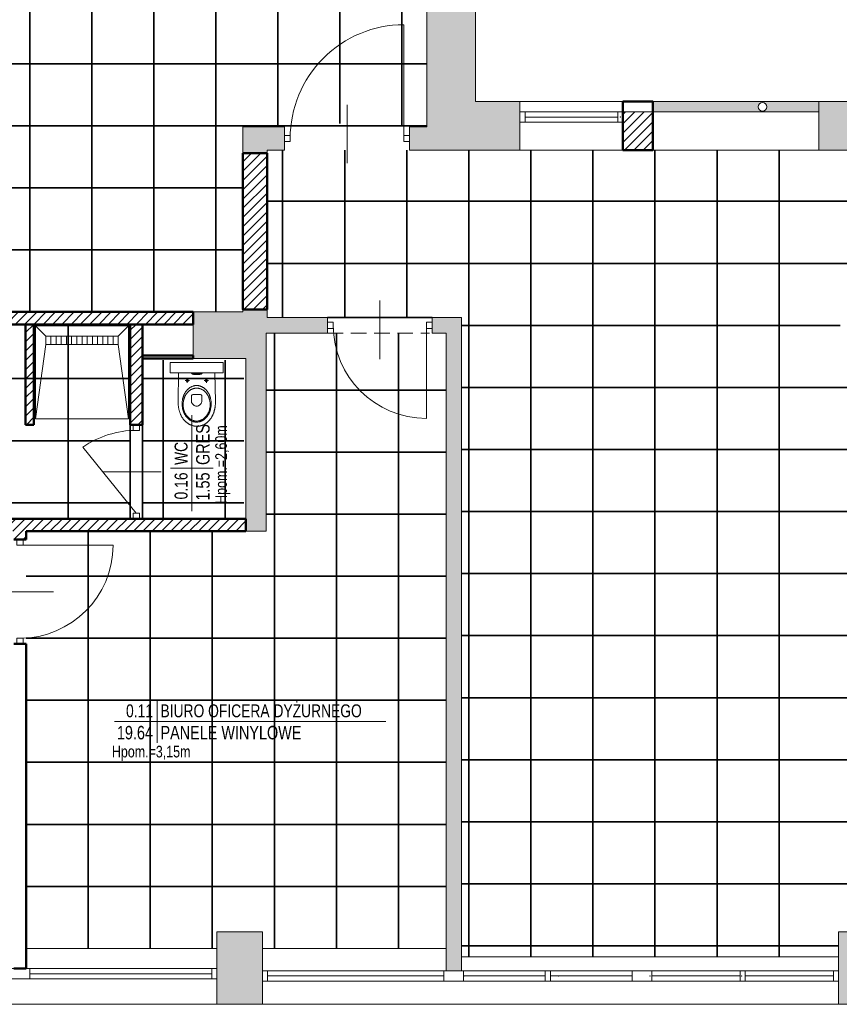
# Model space of a CAD drawing. Header units: millimetres. Extents: x 27490 to 108194, y -40520 to 41185.
# Tile 36 of 65: x 39611 to 40404, y -31236 to -30284. Entities that reach past the tile are written whole.
import ezdxf
from ezdxf.enums import TextEntityAlignment as Align

# ---------------------------------------------------------------- set-up
doc = ezdxf.new("R2010")
doc.units = ezdxf.units.MM
doc.linetypes.add('DASHEDX2', pattern=[1.5, 1, -0.5])
doc.layers.get('0').update_dxf_attribs({"lineweight": 18})
for name, color, linetype, lineweight in [('BA_drz', 7, 'Continuous', 18), ('BA_met', 7, 'Continuous', 18), ('Cienka', 7, 'Continuous', 18), ('PG_PRZERYWANE_ŚREDNIE', 1, 'DASHEDX2', 18), ('PG_WIDOKOWE_CIENKIE', 1, 'Continuous', 18), ('PG_WYPOSAŻENIE', 1, 'Continuous', 18), ('PG_ŚCIANY_DZIAŁOWE', 3, 'Continuous', 18), ('WYPOSAŻENIE GARAŻU', 253, 'Continuous', 5)]:
    doc.layers.add(name, color=color, linetype=linetype, lineweight=lineweight)
doc.styles.add('BIKTC', font='bikromsw.shx', dxfattribs={"width": 0.8})
doc.styles.add('ROMANS', font='bikromsw.shx', dxfattribs={"width": 0.8})
pattern_1 = [(45, (-11509.016, 3501.0586), (-4.49012806, 4.49012806), [])]

# ---------------------------------------------------------------- blocks, each defined once
blk = doc.blocks.new('jamb')
blk.add_lwpolyline([(-0.5, -0.5), (-0.5, 0.5), (0.5, 0.5), (0.5, -0.5)], close=True)
blk = doc.blocks.new('dr1h901')
at = {"color": 0}
blk.add_line((-0.5, 0), (-0.5, 1), dxfattribs=at)
blk.add_line((0, 0.362), (0, -0.266))
blk.add_arc((-0.5, 0), 1, 0, 90, dxfattribs=at)
blk = doc.blocks.new('A$C134dd6f3')
at = {"extrusion": (0, 0, -1)}
blk.add_line((55, 77.4), (55, 133.9), dxfattribs=at)
at = {"color": 0, "extrusion": (0, 0, -1)}
blk.add_line((0, 110), (0, 0), dxfattribs=at)
at = {"color": 0}
blk.add_arc((0, 110), 110, 270, 0, dxfattribs=at)
blk = doc.blocks.new('A$C6b6b2cc1')
at = {"color": 5, "lineweight": 20}
for p, q in [((17.9, 91), (29.9, 91)), ((17.9, 0), (29.9, 0))]:
    blk.add_line(p, q, dxfattribs=at)
for p, q in [((20.9, 85.5), (20.9, 91)), ((20.9, 91), (26.9, 91)), ((26.9, 91), (26.9, 85.5)), ((26.9, 85.5), (20.9, 85.5))]:
    blk.add_line(p, q)
at = {"color": 0, "extrusion": (0, 0, -1)}
blk.add_line((23.9, 5.5), (75.47, 69.26), dxfattribs=at)
at = {"extrusion": (0, 0, -1)}
blk.add_line((56.49, 45.5), (0, 45.5), dxfattribs=at)
at = {"color": 0, "extrusion": (0, 0, -1)}
blk.add_arc((-23.9, -4.5), 90, 90, 124.95948, dxfattribs=at)
at = {"layer": 'WYPOSAŻENIE GARAŻU', "color": 240, "true_color": 0xed1f24, "xscale": 5.5, "yscale": 5.999999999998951, "zscale": 5.5, "rotation": 90}
blk.add_blockref('jamb', (23.9, 2.75), dxfattribs=at)
blk = doc.blocks.new('Brodzik')
at = {"layer": 'PG_WYPOSAŻENIE', "color": 18, "true_color": 0x000000}
for p, q in [((333.92, -1785.25), (343.92, -1857.25)), ((413.92, -1857.25), (423.92, -1785.25)), ((343.92, -1865.25), (333.92, -1875.25)), ((413.92, -1857.25), (343.92, -1857.25)), ((343.92, -1857.25), (343.92, -1865.25)), ((343.92, -1865.25), (413.92, -1865.25)), ((348.92, -1857.25), (348.92, -1865.25)), ((353.92, -1857.25), (353.92, -1865.25)), ((358.92, -1857.25), (358.92, -1865.25)), ((363.92, -1857.25), (363.92, -1865.25)), ((368.92, -1857.25), (368.92, -1865.25)), ((373.92, -1857.25), (373.92, -1865.25)), ((378.92, -1857.25), (378.92, -1865.25)), ((383.92, -1857.25), (383.92, -1865.25)), ((388.92, -1857.25), (388.92, -1865.25)), ((393.92, -1857.25), (393.92, -1865.25)), ((398.92, -1857.25), (398.92, -1865.25)), ((403.92, -1857.25), (403.92, -1865.25)), ((408.92, -1857.25), (408.92, -1865.25)), ((413.92, -1865.25), (413.92, -1857.25)), ((413.92, -1865.25), (423.92, -1875.25))]:
    blk.add_line(p, q, dxfattribs=at)
blk.add_lwpolyline([(333.92, -1785.25), (423.92, -1785.25), (423.92, -1875.25), (333.92, -1875.25)], close=True, dxfattribs=at)
blk = doc.blocks.new('A$Cb1b4349b')
at = {"layer": 'WYPOSAŻENIE GARAŻU', "color": 1, "xscale": -90, "yscale": 90, "zscale": -90, "rotation": 270}
blk.add_blockref('dr1h901', (23.9, 50.5), dxfattribs=at)
at = {"layer": 'WYPOSAŻENIE GARAŻU', "color": 240, "true_color": 0xed1f24, "xscale": 5.5, "yscale": 5.999999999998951, "zscale": 5.5, "rotation": 90}
for p in [(23.9, 98.25), (23.9, 2.75)]:
    blk.add_blockref('jamb', p, dxfattribs=at)
blk = doc.blocks.new('A$Cd28b784c')
at = {"lineweight": 18, "transparency": 33554559}
h = blk.add_hatch(color=256, dxfattribs=at)
h.dxf.hatch_style = 1
h.paths.add_polyline_path([(18.54, 22.22), (18.43, 23), (18.14, 23.62), (17.75, 24.08), (17.31, 24.36), (16.9, 24.47), (16.9, 13.87), (17.31, 13.97), (17.75, 14.26), (18.14, 14.72), (18.43, 15.34), (18.54, 16.11)])
at = {"lineweight": 18}
for p, q in [((16.9, 44.83), (6.9, 44.83)), ((6.9, -6.49), (6.9, 44.83)), ((16.9, -6.49), (16.9, 44.83)), ((16.9, -6.49), (6.9, -6.49))]:
    blk.add_line(p, q, dxfattribs=at)
at = {"lineweight": 13}
for p, q in [((44.61, 37.25), (16.9, 36.7)), ((23.81, 28.83), (23.69, 28.42)), ((24.1, 29.13), (23.81, 28.83)), ((24.51, 29.24), (24.1, 29.13)), ((24.51, 30.6), (24.51, 26.24)), ((24.93, 29.13), (24.51, 29.24)), ((25.22, 28.83), (24.93, 29.13)), ((25.33, 28.42), (25.22, 28.83)), ((33.93, 28.53), (34.28, 28.83)), ((34.28, 28.83), (34.64, 29.12)), ((34.64, 29.12), (35.01, 29.4)), ((35.01, 29.4), (35.4, 29.67)), ((35.4, 29.67), (35.79, 29.93)), ((35.79, 29.93), (36.19, 30.19)), ((36.19, 30.19), (36.6, 30.43)), ((36.6, 30.43), (37.03, 30.67)), ((36.82, 28.56), (37.2, 28.84)), ((37.03, 30.67), (37.46, 30.89)), ((37.2, 28.84), (37.58, 29.11)), ((37.46, 30.89), (37.89, 31.11)), ((37.58, 29.11), (37.98, 29.37)), ((37.89, 31.11), (38.34, 31.31)), ((37.98, 29.37), (38.39, 29.62)), ((38.34, 31.31), (38.79, 31.51)), ((38.39, 29.62), (38.81, 29.86)), ((38.79, 31.51), (39.26, 31.7)), ((38.81, 29.86), (39.24, 30.09)), ((39.24, 30.09), (39.68, 30.31)), ((39.26, 31.7), (39.73, 31.87)), ((39.68, 30.31), (40.12, 30.52)), ((39.73, 31.87), (40.2, 32.03)), ((40.12, 30.52), (40.58, 30.71)), ((40.2, 32.03), (40.69, 32.19)), ((40.58, 30.71), (41.04, 30.9)), ((40.69, 32.19), (41.18, 32.33)), ((41.04, 30.9), (41.51, 31.07)), ((41.18, 32.33), (41.68, 32.46)), ((41.51, 31.07), (41.99, 31.23)), ((41.68, 32.46), (42.18, 32.58)), ((41.99, 31.23), (42.48, 31.37)), ((42.18, 32.58), (42.69, 32.69)), ((42.48, 31.37), (42.97, 31.51)), ((42.69, 32.69), (43.21, 32.78)), ((42.97, 31.51), (43.48, 31.63)), ((43.21, 32.78), (43.73, 32.87)), ((43.48, 31.63), (43.98, 31.74)), ((43.73, 32.87), (44.26, 32.94)), ((43.98, 31.74), (44.5, 31.83)), ((44.26, 32.94), (44.79, 33)), ((44.5, 31.83), (45.02, 31.91)), ((45.21, 37.25), (44.61, 37.25)), ((44.79, 33), (45.32, 33.04)), ((45.02, 31.91), (45.54, 31.98)), ((45.82, 37.23), (45.21, 37.25)), ((45.32, 33.04), (45.87, 33.08)), ((45.54, 31.98), (46.07, 32.03)), ((46.41, 37.21), (45.82, 37.23)), ((45.87, 33.08), (46.41, 33.1)), ((46.07, 32.03), (46.61, 32.07)), ((47, 37.18), (46.41, 37.21)), ((46.41, 33.1), (46.96, 33.1)), ((46.61, 32.07), (47.15, 32.09)), ((46.96, 33.1), (47.51, 33.1)), ((47.58, 37.15), (47, 37.18)), ((47.15, 32.09), (47.7, 32.1)), ((47.51, 33.1), (48.06, 33.08)), ((48.16, 37.1), (47.58, 37.15)), ((47.7, 32.1), (47.7, 32.09)), ((47.7, 32.1), (48.24, 32.09)), ((48.06, 33.08), (48.6, 33.04)), ((48.73, 37.04), (48.16, 37.1)), ((48.24, 32.09), (48.79, 32.07)), ((48.6, 33.04), (49.13, 33)), ((49.3, 36.97), (48.73, 37.04)), ((48.79, 32.07), (49.32, 32.03)), ((49.13, 33), (49.67, 32.94)), ((49.85, 36.9), (49.3, 36.97)), ((49.32, 32.03), (49.85, 31.98)), ((49.67, 32.94), (50.19, 32.87)), ((50.4, 36.82), (49.85, 36.9)), ((49.85, 31.98), (50.38, 31.91)), ((50.19, 32.87), (50.71, 32.78)), ((50.38, 31.91), (50.9, 31.83)), ((50.95, 36.72), (50.4, 36.82)), ((50.71, 32.78), (51.23, 32.69)), ((50.9, 31.83), (51.41, 31.74)), ((51.49, 36.62), (50.95, 36.72)), ((51.23, 32.69), (51.74, 32.58)), ((51.41, 31.74), (51.92, 31.63)), ((52.02, 36.51), (51.49, 36.62)), ((51.74, 32.58), (52.24, 32.46)), ((51.92, 31.63), (52.42, 31.51)), ((52.54, 36.4), (52.02, 36.51)), ((52.24, 32.46), (52.74, 32.33)), ((52.42, 31.51), (52.92, 31.37)), ((53.06, 36.27), (52.54, 36.4)), ((52.74, 32.33), (53.23, 32.19)), ((52.92, 31.37), (53.4, 31.23)), ((53.57, 36.14), (53.06, 36.27)), ((53.23, 32.19), (53.72, 32.03)), ((53.4, 31.23), (53.88, 31.07)), ((54.07, 36), (53.57, 36.14)), ((53.72, 32.03), (54.19, 31.87)), ((53.88, 31.07), (54.36, 30.9)), ((54.57, 35.85), (54.07, 36)), ((54.19, 31.87), (54.66, 31.7)), ((54.36, 30.9), (54.82, 30.71)), ((55.05, 35.69), (54.57, 35.85)), ((54.66, 31.7), (55.13, 31.51)), ((54.82, 30.71), (55.27, 30.52)), ((55.53, 35.53), (55.05, 35.69)), ((55.13, 31.51), (55.58, 31.31)), ((55.27, 30.52), (55.72, 30.31)), ((56.01, 35.36), (55.53, 35.53)), ((55.58, 31.31), (56.03, 31.11)), ((55.72, 30.31), (56.16, 30.09)), ((56.47, 35.18), (56.01, 35.36)), ((56.03, 31.11), (56.47, 30.89)), ((56.16, 30.09), (56.59, 29.86)), ((56.93, 34.99), (56.47, 35.18)), ((56.47, 30.89), (56.9, 30.67)), ((56.59, 29.86), (57, 29.62)), ((56.9, 30.67), (57.32, 30.43)), ((57.38, 34.8), (56.93, 34.99)), ((57, 29.62), (57.41, 29.37)), ((57.32, 30.43), (57.73, 30.19)), ((57.83, 34.6), (57.38, 34.8)), ((57.41, 29.37), (57.81, 29.11)), ((57.73, 30.19), (58.13, 29.93)), ((57.81, 29.11), (58.2, 28.84)), ((58.26, 34.39), (57.83, 34.6)), ((58.13, 29.93), (58.52, 29.67)), ((58.2, 28.84), (58.58, 28.56)), ((58.69, 34.17), (58.26, 34.39)), ((58.52, 29.67), (58.91, 29.4)), ((59.11, 33.95), (58.69, 34.17)), ((58.91, 29.4), (59.28, 29.12)), ((59.52, 33.72), (59.11, 33.95)), ((59.28, 29.12), (59.64, 28.83)), ((59.92, 33.49), (59.52, 33.72)), ((59.64, 28.83), (59.99, 28.53)), ((60.32, 33.25), (59.92, 33.49)), ((60.71, 33), (60.32, 33.25)), ((61.09, 32.75), (60.71, 33)), ((61.46, 32.49), (61.09, 32.75)), ((61.82, 32.22), (61.46, 32.49)), ((62.17, 31.95), (61.82, 32.22)), ((62.52, 31.68), (62.17, 31.95)), ((62.85, 31.39), (62.52, 31.68)), ((63.18, 31.11), (62.85, 31.39)), ((63.5, 30.81), (63.18, 31.11)), ((63.81, 30.51), (63.5, 30.81)), ((64.11, 30.21), (63.81, 30.51)), ((64.4, 29.9), (64.11, 30.21)), ((64.69, 29.58), (64.4, 29.9)), ((64.96, 29.26), (64.69, 29.58)), ((65.23, 28.94), (64.96, 29.26)), ((65.48, 28.61), (65.23, 28.94)), ((65.73, 28.28), (65.48, 28.61)), ((17.31, 24.36), (16.9, 24.47)), ((17.75, 24.08), (17.31, 24.36)), ((18.14, 23.62), (17.75, 24.08)), ((18.43, 23), (18.14, 23.62)), ((18.54, 22.22), (18.43, 23)), ((18.54, 16.11), (18.54, 22.22)), ((26.77, 28.42), (22.26, 28.42)), ((23.69, 28.42), (23.81, 28.01)), ((23.81, 28.01), (24.1, 27.71)), ((24.1, 27.71), (24.51, 27.6)), ((24.51, 27.6), (24.93, 27.71)), ((24.93, 27.71), (25.22, 28.01)), ((25.22, 28.01), (25.33, 28.42)), ((29.27, 19.48), (29.3, 19.91)), ((29.27, 19.04), (29.27, 19.48)), ((29.3, 19.91), (29.34, 20.34)), ((29.34, 20.34), (29.4, 20.77)), ((29.4, 20.77), (29.47, 21.19)), ((29.47, 21.19), (29.56, 21.61)), ((29.56, 21.61), (29.67, 22.02)), ((29.67, 22.02), (29.79, 22.43)), ((29.79, 22.43), (29.92, 22.84)), ((29.92, 22.84), (30.07, 23.24)), ((30.07, 23.24), (30.24, 23.63)), ((30.24, 23.63), (30.42, 24.02)), ((30.42, 24.02), (30.61, 24.41)), ((30.61, 24.41), (30.82, 24.79)), ((30.82, 24.79), (31.04, 25.16)), ((31.04, 25.16), (31.27, 25.53)), ((31.27, 25.53), (31.52, 25.89)), ((31.52, 25.89), (31.78, 26.25)), ((31.78, 26.25), (32.05, 26.59)), ((31.78, 19.04), (31.79, 19.49)), ((31.79, 19.49), (31.82, 19.93)), ((31.82, 19.93), (31.86, 20.37)), ((31.86, 20.37), (31.93, 20.81)), ((31.93, 20.81), (32.01, 21.24)), ((32.01, 21.24), (32.11, 21.66)), ((32.05, 26.59), (32.33, 26.93)), ((32.11, 21.66), (32.22, 22.09)), ((32.22, 22.09), (32.35, 22.5)), ((32.33, 26.93), (32.63, 27.27)), ((32.35, 22.5), (32.5, 22.91)), ((32.5, 22.91), (32.66, 23.32)), ((32.63, 27.27), (32.93, 27.6)), ((32.66, 23.32), (32.84, 23.72)), ((32.84, 23.72), (33.04, 24.11)), ((32.93, 27.6), (33.25, 27.92)), ((33.04, 24.11), (33.25, 24.5)), ((33.25, 27.92), (33.58, 28.23)), ((33.25, 24.5), (33.47, 24.88)), ((33.47, 24.88), (33.71, 25.25)), ((33.58, 28.23), (33.93, 28.53)), ((33.71, 25.25), (33.96, 25.62)), ((33.96, 25.62), (34.23, 25.98)), ((34.23, 25.98), (34.51, 26.33)), ((34.51, 26.33), (34.8, 26.67)), ((34.8, 26.67), (35.11, 27.01)), ((35.11, 27.01), (35.42, 27.34)), ((35.42, 27.34), (35.76, 27.66)), ((35.76, 27.66), (36.1, 27.96)), ((36.1, 27.96), (36.45, 28.27)), ((36.45, 28.27), (36.82, 28.56)), ((37.97, 22.03), (38.05, 22.73)), ((37.97, 19.27), (37.97, 22.03)), ((37.97, 16.04), (37.97, 19.27)), ((38.05, 22.73), (38.28, 23.27)), ((38.28, 23.27), (38.61, 23.65)), ((38.61, 23.65), (39, 23.9)), ((39, 23.9), (39.42, 24.05)), ((39.42, 24.05), (39.83, 24.12)), ((39.83, 24.12), (40.19, 24.14)), ((40.19, 24.14), (44.04, 24.15)), ((44.04, 24.15), (44.56, 24.12)), ((44.56, 24.12), (45.07, 24.03)), ((45.07, 24.03), (45.57, 23.88)), ((45.57, 23.88), (46.05, 23.68)), ((46.05, 23.68), (46.51, 23.44)), ((46.51, 23.44), (46.94, 23.16)), ((46.94, 23.16), (47.35, 22.84)), ((47.35, 22.84), (47.73, 22.48)), ((47.73, 22.48), (48.08, 22.1)), ((48.08, 22.1), (48.38, 21.7)), ((48.38, 21.7), (48.65, 21.28)), ((48.65, 21.28), (48.88, 20.84)), ((48.88, 20.84), (49.06, 20.4)), ((49.06, 20.4), (49.2, 19.94)), ((49.2, 19.94), (49.28, 19.49)), ((49.28, 19.49), (49.31, 19.04)), ((58.58, 28.56), (58.94, 28.27)), ((58.94, 28.27), (59.3, 27.96)), ((59.3, 27.96), (59.64, 27.66)), ((59.64, 27.66), (59.97, 27.34)), ((59.97, 27.34), (60.29, 27.01)), ((59.99, 28.53), (60.34, 28.23)), ((60.29, 27.01), (60.6, 26.67)), ((60.34, 28.23), (60.67, 27.92)), ((60.6, 26.67), (60.89, 26.33)), ((60.67, 27.92), (60.99, 27.6)), ((60.89, 26.33), (61.17, 25.98)), ((60.99, 27.6), (61.29, 27.27)), ((61.17, 25.98), (61.44, 25.62)), ((61.29, 27.27), (61.59, 26.93)), ((61.44, 25.62), (61.69, 25.25)), ((61.59, 26.93), (61.87, 26.59)), ((61.69, 25.25), (61.93, 24.88)), ((61.87, 26.59), (62.15, 26.25)), ((61.93, 24.88), (62.15, 24.5)), ((62.15, 26.25), (62.4, 25.89)), ((62.15, 24.5), (62.36, 24.11)), ((62.36, 24.11), (62.55, 23.72)), ((62.4, 25.89), (62.65, 25.53)), ((62.55, 23.72), (62.73, 23.32)), ((62.65, 25.53), (62.88, 25.16)), ((62.73, 23.32), (62.9, 22.91)), ((62.88, 25.16), (63.1, 24.79)), ((62.9, 22.91), (63.04, 22.5)), ((63.04, 22.5), (63.18, 22.09)), ((63.1, 24.79), (63.31, 24.41)), ((63.18, 22.09), (63.29, 21.66)), ((63.29, 21.66), (63.39, 21.24)), ((63.31, 24.41), (63.5, 24.02)), ((63.39, 21.24), (63.47, 20.81)), ((63.47, 20.81), (63.53, 20.37)), ((63.5, 24.02), (63.68, 23.63)), ((63.53, 20.37), (63.58, 19.93)), ((63.58, 19.93), (63.6, 19.49)), ((63.6, 19.49), (63.61, 19.04)), ((63.68, 23.63), (63.85, 23.24)), ((63.85, 23.24), (64, 22.84)), ((64, 22.84), (64.13, 22.43)), ((64.13, 22.43), (64.25, 22.02)), ((64.25, 22.02), (64.36, 21.61)), ((64.36, 21.61), (64.45, 21.19)), ((64.45, 21.19), (64.52, 20.77)), ((64.52, 20.77), (64.58, 20.34)), ((64.58, 20.34), (64.62, 19.91)), ((64.62, 19.91), (64.65, 19.48)), ((64.65, 19.48), (64.66, 19.04)), ((65.96, 27.94), (65.73, 28.28)), ((66.19, 27.6), (65.96, 27.94)), ((66.41, 27.25), (66.19, 27.6)), ((66.62, 26.9), (66.41, 27.25)), ((66.82, 26.54), (66.62, 26.9)), ((67, 26.19), (66.82, 26.54)), ((67.18, 25.82), (67, 26.19)), ((67.35, 25.46), (67.18, 25.82)), ((67.51, 25.09), (67.35, 25.46)), ((67.66, 24.71), (67.51, 25.09)), ((67.8, 24.34), (67.66, 24.71)), ((67.93, 23.96), (67.8, 24.34)), ((68.04, 23.57), (67.93, 23.96)), ((68.15, 23.19), (68.04, 23.57)), ((68.25, 22.8), (68.15, 23.19)), ((68.33, 22.4), (68.25, 22.8)), ((68.41, 22.01), (68.33, 22.4)), ((68.48, 21.61), (68.41, 22.01)), ((68.53, 21.21), (68.48, 21.61)), ((68.57, 20.81), (68.53, 21.21)), ((68.61, 20.4), (68.57, 20.81)), ((68.63, 19.99), (68.61, 20.4)), ((68.64, 19.58), (68.63, 19.99)), ((68.63, 18.76), (68.64, 19.17)), ((68.64, 19.17), (68.64, 19.58)), ((17.31, 13.97), (16.9, 13.87)), ((17.75, 14.26), (17.31, 13.97)), ((18.14, 14.72), (17.75, 14.26)), ((18.43, 15.34), (18.14, 14.72)), ((18.54, 16.11), (18.43, 15.34)), ((26.77, 10.01), (22.26, 10.01)), ((23.81, 10.42), (23.69, 10.01)), ((23.69, 10.01), (23.81, 9.6)), ((24.1, 10.72), (23.81, 10.42)), ((23.81, 9.6), (24.1, 9.3)), ((24.51, 10.83), (24.1, 10.72)), ((24.51, 12.19), (24.51, 7.83)), ((24.93, 10.72), (24.51, 10.83)), ((25.22, 10.42), (24.93, 10.72)), ((24.93, 9.3), (25.22, 9.6)), ((25.33, 10.01), (25.22, 10.42)), ((25.22, 9.6), (25.33, 10.01)), ((29.27, 18.6), (29.27, 19.04)), ((29.3, 18.17), (29.27, 18.6)), ((29.34, 17.74), (29.3, 18.17)), ((29.4, 17.31), (29.34, 17.74)), ((29.47, 16.89), (29.4, 17.31)), ((29.56, 16.47), (29.47, 16.89)), ((29.67, 16.06), (29.56, 16.47)), ((29.79, 15.65), (29.67, 16.06)), ((29.92, 15.24), (29.79, 15.65)), ((30.07, 14.84), (29.92, 15.24)), ((30.24, 14.44), (30.07, 14.84)), ((30.42, 14.05), (30.24, 14.44)), ((30.61, 13.67), (30.42, 14.05)), ((30.82, 13.29), (30.61, 13.67)), ((31.04, 12.92), (30.82, 13.29)), ((31.27, 12.55), (31.04, 12.92)), ((31.52, 12.19), (31.27, 12.55)), ((31.78, 11.83), (31.52, 12.19)), ((31.79, 18.59), (31.78, 19.04)), ((31.78, 19.04), (31.78, 19.03)), ((32.05, 11.48), (31.78, 11.83)), ((31.82, 18.15), (31.79, 18.59)), ((31.86, 17.71), (31.82, 18.15)), ((31.93, 17.27), (31.86, 17.71)), ((32.01, 16.84), (31.93, 17.27)), ((32.11, 16.41), (32.01, 16.84)), ((32.33, 11.14), (32.05, 11.48)), ((32.22, 15.99), (32.11, 16.41)), ((32.35, 15.57), (32.22, 15.99)), ((32.63, 10.81), (32.33, 11.14)), ((32.5, 15.16), (32.35, 15.57)), ((32.66, 14.76), (32.5, 15.16)), ((32.93, 10.48), (32.63, 10.81)), ((32.84, 14.36), (32.66, 14.76)), ((33.04, 13.96), (32.84, 14.36)), ((33.25, 10.16), (32.93, 10.48)), ((33.25, 13.58), (33.04, 13.96)), ((33.47, 13.2), (33.25, 13.58)), ((33.58, 9.85), (33.25, 10.16)), ((33.71, 12.82), (33.47, 13.2)), ((33.93, 9.54), (33.58, 9.85)), ((33.96, 12.46), (33.71, 12.82)), ((34.28, 9.25), (33.93, 9.54)), ((34.23, 12.1), (33.96, 12.46)), ((34.51, 11.75), (34.23, 12.1)), ((34.8, 11.4), (34.51, 11.75)), ((35.11, 11.07), (34.8, 11.4)), ((35.42, 10.74), (35.11, 11.07)), ((35.76, 10.42), (35.42, 10.74)), ((36.1, 10.11), (35.76, 10.42)), ((36.45, 9.81), (36.1, 10.11)), ((36.82, 9.52), (36.45, 9.81)), ((38.05, 15.34), (37.97, 16.04)), ((37.97, 16.04), (37.97, 16.04)), ((38.28, 14.8), (38.05, 15.34)), ((38.61, 14.42), (38.28, 14.8)), ((39, 14.17), (38.61, 14.42)), ((39.41, 14.02), (39, 14.17)), ((39.82, 13.95), (39.41, 14.02)), ((40.17, 13.93), (39.82, 13.95)), ((44.01, 13.93), (40.17, 13.93)), ((44.54, 13.96), (44.01, 13.93)), ((45.05, 14.05), (44.54, 13.96)), ((45.55, 14.2), (45.05, 14.05)), ((46.04, 14.39), (45.55, 14.2)), ((46.5, 14.64), (46.04, 14.39)), ((46.93, 14.92), (46.5, 14.64)), ((47.34, 15.24), (46.93, 14.92)), ((47.72, 15.59), (47.34, 15.24)), ((48.07, 15.97), (47.72, 15.59)), ((48.38, 16.38), (48.07, 15.97)), ((48.65, 16.8), (48.38, 16.38)), ((48.88, 17.24), (48.65, 16.8)), ((49.06, 17.69), (48.88, 17.24)), ((49.2, 18.14), (49.06, 17.69)), ((49.28, 18.59), (49.2, 18.14)), ((49.31, 19.04), (49.28, 18.59)), ((58.94, 9.81), (58.58, 9.52)), ((59.3, 10.11), (58.94, 9.81)), ((59.64, 10.42), (59.3, 10.11)), ((59.97, 10.74), (59.64, 10.42)), ((59.99, 9.54), (59.64, 9.25)), ((60.29, 11.07), (59.97, 10.74)), ((60.34, 9.85), (59.99, 9.54)), ((60.6, 11.4), (60.29, 11.07)), ((60.67, 10.16), (60.34, 9.85)), ((60.89, 11.75), (60.6, 11.4)), ((60.99, 10.48), (60.67, 10.16)), ((61.17, 12.1), (60.89, 11.75)), ((61.29, 10.81), (60.99, 10.48)), ((61.44, 12.46), (61.17, 12.1)), ((61.59, 11.14), (61.29, 10.81)), ((61.69, 12.82), (61.44, 12.46)), ((61.87, 11.48), (61.59, 11.14)), ((61.93, 13.2), (61.69, 12.82)), ((62.15, 11.83), (61.87, 11.48)), ((62.15, 13.58), (61.93, 13.2)), ((62.36, 13.96), (62.15, 13.58)), ((62.4, 12.19), (62.15, 11.83)), ((62.55, 14.36), (62.36, 13.96)), ((62.65, 12.55), (62.4, 12.19)), ((62.73, 14.76), (62.55, 14.36)), ((62.88, 12.92), (62.65, 12.55)), ((62.9, 15.16), (62.73, 14.76)), ((63.1, 13.29), (62.88, 12.92)), ((63.04, 15.57), (62.9, 15.16)), ((63.18, 15.99), (63.04, 15.57)), ((63.31, 13.67), (63.1, 13.29)), ((63.29, 16.41), (63.18, 15.99)), ((63.39, 16.84), (63.29, 16.41)), ((63.5, 14.05), (63.31, 13.67)), ((63.47, 17.27), (63.39, 16.84)), ((63.53, 17.71), (63.47, 17.27)), ((63.68, 14.44), (63.5, 14.05)), ((63.58, 18.15), (63.53, 17.71)), ((63.6, 18.59), (63.58, 18.15)), ((63.61, 19.04), (63.6, 18.59)), ((63.61, 19.04), (63.61, 19.03)), ((63.85, 14.84), (63.68, 14.44)), ((64, 15.24), (63.85, 14.84)), ((64.13, 15.65), (64, 15.24)), ((64.25, 16.06), (64.13, 15.65)), ((64.36, 16.47), (64.25, 16.06)), ((64.45, 16.89), (64.36, 16.47)), ((64.52, 17.31), (64.45, 16.89)), ((64.58, 17.74), (64.52, 17.31)), ((64.62, 18.17), (64.58, 17.74)), ((64.65, 18.6), (64.62, 18.17)), ((64.66, 19.04), (64.65, 18.6)), ((64.66, 19.04), (64.66, 19.03)), ((65.08, 9.4), (65.34, 9.73)), ((65.34, 9.73), (65.59, 10.07)), ((65.59, 10.07), (65.82, 10.4)), ((65.82, 10.4), (66.05, 10.75)), ((66.05, 10.75), (66.27, 11.09)), ((66.27, 11.09), (66.48, 11.44)), ((66.48, 11.44), (66.68, 11.8)), ((66.68, 11.8), (66.88, 12.16)), ((66.88, 12.16), (67.06, 12.52)), ((67.06, 12.52), (67.23, 12.89)), ((67.23, 12.89), (67.39, 13.26)), ((67.39, 13.26), (67.55, 13.63)), ((67.55, 13.63), (67.69, 14.01)), ((67.69, 14.01), (67.82, 14.39)), ((67.82, 14.39), (67.95, 14.77)), ((67.95, 14.77), (68.06, 15.16)), ((68.06, 15.16), (68.17, 15.55)), ((68.17, 15.55), (68.26, 15.94)), ((68.26, 15.94), (68.34, 16.34)), ((68.34, 16.34), (68.42, 16.73)), ((68.42, 16.73), (68.48, 17.14)), ((68.48, 17.14), (68.53, 17.54)), ((68.53, 17.54), (68.58, 17.94)), ((68.58, 17.94), (68.61, 18.35)), ((68.61, 18.35), (68.63, 18.76)), ((16.89, 1.65), (44.61, 1.1)), ((24.1, 9.3), (24.51, 9.19)), ((24.51, 9.19), (24.93, 9.3)), ((34.64, 8.96), (34.28, 9.25)), ((35.01, 8.68), (34.64, 8.96)), ((35.4, 8.41), (35.01, 8.68)), ((35.79, 8.14), (35.4, 8.41)), ((36.19, 7.89), (35.79, 8.14)), ((36.6, 7.65), (36.19, 7.89)), ((37.03, 7.41), (36.6, 7.65)), ((37.2, 9.24), (36.82, 9.52)), ((37.46, 7.19), (37.03, 7.41)), ((37.58, 8.97), (37.2, 9.24)), ((37.89, 6.97), (37.46, 7.19)), ((37.98, 8.71), (37.58, 8.97)), ((38.34, 6.76), (37.89, 6.97)), ((38.39, 8.46), (37.98, 8.71)), ((38.79, 6.57), (38.34, 6.76)), ((38.81, 8.21), (38.39, 8.46)), ((39.26, 6.38), (38.79, 6.57)), ((39.24, 7.99), (38.81, 8.21)), ((39.68, 7.77), (39.24, 7.99)), ((39.73, 6.21), (39.26, 6.38)), ((40.12, 7.56), (39.68, 7.77)), ((40.2, 6.04), (39.73, 6.21)), ((40.58, 7.36), (40.12, 7.56)), ((40.69, 5.89), (40.2, 6.04)), ((41.04, 7.18), (40.58, 7.36)), ((41.18, 5.75), (40.69, 5.89)), ((41.51, 7.01), (41.04, 7.18)), ((41.68, 5.62), (41.18, 5.75)), ((41.99, 6.85), (41.51, 7.01)), ((42.18, 5.5), (41.68, 5.62)), ((42.48, 6.7), (41.99, 6.85)), ((42.69, 5.39), (42.18, 5.5)), ((42.97, 6.57), (42.48, 6.7)), ((43.21, 5.29), (42.69, 5.39)), ((43.48, 6.45), (42.97, 6.57)), ((43.73, 5.21), (43.21, 5.29)), ((43.98, 6.34), (43.48, 6.45)), ((44.26, 5.14), (43.73, 5.21)), ((44.5, 6.25), (43.98, 6.34)), ((44.79, 5.08), (44.26, 5.14)), ((45.02, 6.17), (44.5, 6.25)), ((44.61, 1.1), (45.21, 1.1)), ((45.32, 5.03), (44.79, 5.08)), ((45.54, 6.1), (45.02, 6.17)), ((45.21, 1.1), (45.81, 1.11)), ((45.87, 5), (45.32, 5.03)), ((46.07, 6.05), (45.54, 6.1)), ((45.81, 1.11), (46.4, 1.13)), ((46.41, 4.98), (45.87, 5)), ((46.61, 6.01), (46.07, 6.05)), ((46.4, 1.13), (46.99, 1.16)), ((46.96, 4.98), (46.41, 4.98)), ((47.15, 5.99), (46.61, 6.01)), ((47.51, 4.98), (46.96, 4.98)), ((46.96, 4.98), (46.96, 4.97)), ((46.99, 1.16), (47.56, 1.2)), ((47.7, 5.98), (47.15, 5.99)), ((48.06, 5), (47.51, 4.98)), ((47.56, 1.2), (48.14, 1.25)), ((48.24, 5.99), (47.7, 5.98)), ((47.7, 5.98), (47.7, 5.97)), ((48.6, 5.03), (48.06, 5)), ((48.14, 1.25), (48.7, 1.3)), ((48.79, 6.01), (48.24, 5.99)), ((49.13, 5.08), (48.6, 5.03)), ((48.7, 1.3), (49.26, 1.37)), ((49.32, 6.05), (48.79, 6.01)), ((49.67, 5.14), (49.13, 5.08)), ((49.26, 1.37), (49.82, 1.44)), ((49.85, 6.1), (49.32, 6.05)), ((50.19, 5.21), (49.67, 5.14)), ((49.82, 1.44), (50.36, 1.53)), ((50.38, 6.17), (49.85, 6.1)), ((50.71, 5.29), (50.19, 5.21)), ((50.36, 1.53), (50.9, 1.62)), ((50.9, 6.25), (50.38, 6.17)), ((51.23, 5.39), (50.71, 5.29)), ((51.41, 6.34), (50.9, 6.25)), ((50.9, 1.62), (51.44, 1.72)), ((51.74, 5.5), (51.23, 5.39)), ((51.92, 6.45), (51.41, 6.34)), ((51.44, 1.72), (51.96, 1.83)), ((52.24, 5.62), (51.74, 5.5)), ((52.42, 6.57), (51.92, 6.45)), ((51.96, 1.83), (52.48, 1.95)), ((52.74, 5.75), (52.24, 5.62)), ((52.92, 6.7), (52.42, 6.57)), ((52.48, 1.95), (52.99, 2.07)), ((53.23, 5.89), (52.74, 5.75)), ((53.4, 6.85), (52.92, 6.7)), ((52.99, 2.07), (53.5, 2.2)), ((53.72, 6.04), (53.23, 5.89)), ((53.88, 7.01), (53.4, 6.85)), ((53.5, 2.2), (54, 2.35)), ((54.19, 6.21), (53.72, 6.04)), ((54.36, 7.18), (53.88, 7.01)), ((54, 2.35), (54.49, 2.49)), ((54.66, 6.38), (54.19, 6.21)), ((54.82, 7.36), (54.36, 7.18)), ((54.49, 2.49), (54.97, 2.65)), ((55.13, 6.57), (54.66, 6.38)), ((55.27, 7.56), (54.82, 7.36)), ((54.97, 2.65), (55.45, 2.81)), ((55.58, 6.76), (55.13, 6.57)), ((55.72, 7.77), (55.27, 7.56)), ((55.45, 2.81), (55.92, 2.99)), ((56.03, 6.97), (55.58, 6.76)), ((56.16, 7.99), (55.72, 7.77)), ((55.92, 2.99), (56.38, 3.17)), ((56.47, 7.19), (56.03, 6.97)), ((56.59, 8.21), (56.16, 7.99)), ((56.38, 3.17), (56.84, 3.35)), ((56.9, 7.41), (56.47, 7.19)), ((57, 8.46), (56.59, 8.21)), ((56.84, 3.35), (57.28, 3.55)), ((57.32, 7.65), (56.9, 7.41)), ((57.41, 8.71), (57, 8.46)), ((57.28, 3.55), (57.72, 3.75)), ((57.73, 7.89), (57.32, 7.65)), ((57.81, 8.97), (57.41, 8.71)), ((57.72, 3.75), (58.15, 3.95)), ((58.13, 8.14), (57.73, 7.89)), ((58.2, 9.24), (57.81, 8.97)), ((58.52, 8.41), (58.13, 8.14)), ((58.15, 3.95), (58.58, 4.17)), ((58.58, 9.52), (58.2, 9.24)), ((58.91, 8.68), (58.52, 8.41)), ((58.58, 4.17), (58.99, 4.39)), ((59.28, 8.96), (58.91, 8.68)), ((58.99, 4.39), (59.4, 4.62)), ((59.64, 9.25), (59.28, 8.96)), ((59.4, 4.62), (59.8, 4.85)), ((59.8, 4.85), (60.2, 5.09)), ((60.2, 5.09), (60.58, 5.34)), ((60.58, 5.34), (60.96, 5.59)), ((60.96, 5.59), (61.32, 5.85)), ((61.32, 5.85), (61.68, 6.12)), ((61.68, 6.12), (62.04, 6.39)), ((62.04, 6.39), (62.38, 6.67)), ((62.38, 6.67), (62.71, 6.95)), ((62.71, 6.95), (63.04, 7.24)), ((63.04, 7.24), (63.36, 7.53)), ((63.36, 7.53), (63.67, 7.83)), ((63.67, 7.83), (63.97, 8.14)), ((63.97, 8.14), (64.26, 8.45)), ((64.26, 8.45), (64.54, 8.76)), ((64.54, 8.76), (64.82, 9.08)), ((64.82, 9.08), (65.08, 9.4))]:
    blk.add_line(p, q, dxfattribs=at)
blk = doc.blocks.new('bikmet')
blk.add_line((0, 1.65), (0, -1.65))
at = {"style": 'ROMANS', "width": 0.8}
blk.add_attdef('NRPOM', text='', height=1, dxfattribs=at).set_placement((-0.333, 0.333), align=Align.RIGHT)
blk.add_attdef('NWAPOM', (0.25, 0.333), '', height=1, dxfattribs=at)
blk.add_attdef('RAREA', text='', height=1.042, dxfattribs=at).set_placement((-0.333, -0.333), align=Align.TOP_RIGHT)
blk.add_attdef('PODLOGA', text='', height=1.042, dxfattribs=at).set_placement((0.25, -0.333), align=Align.TOP_LEFT)

msp = doc.modelspace()

# ---------------------------------------------------------------- hatches: boundary and pattern name
at = {"layer": 'PG_WIDOKOWE_CIENKIE', "lineweight": 18}
h = msp.add_hatch(dxfattribs=at)
h.set_pattern_fill('LINE', scale=2, angle=45)
h.set_pattern_definition([(45, (-6977.507, -11929.0427), (-4.4901281, 4.4901281), [])])
h.paths.add_polyline_path([(40223.33, -30373.27), (40194.33, -30373.27), (40194.33, -30410.27), (40223.33, -30410.27)])
h = msp.add_hatch(dxfattribs=at)
h.set_pattern_fill('LINE', scale=2, angle=45)
h.set_pattern_definition(pattern_1)
h.paths.add_polyline_path([(39826.83, -30413.27), (39850.33, -30413.27), (39850.33, -30564.27), (39826.83, -30564.27)])
h = msp.add_hatch(dxfattribs=at)
h.set_pattern_fill('LINE', scale=2, angle=45)
h.set_pattern_definition(pattern_1)
h.paths.add_polyline_path([(39249.33, -30566.77), (39778.83, -30566.77), (39778.83, -30578.77), (39249.33, -30578.77)])
h = msp.add_hatch(dxfattribs=at)
h.set_pattern_fill('LINE', scale=2, angle=45)
h.set_pattern_definition(pattern_1)
h.paths.add_polyline_path([(39624.83, -30578.77), (39616.83, -30578.77), (39616.83, -30675.77), (39624.83, -30675.77)])
h = msp.add_hatch(dxfattribs=at)
h.set_pattern_fill('LINE', scale=2, angle=45)
h.set_pattern_definition(pattern_1)
h.paths.add_polyline_path([(39729.83, -30578.77), (39717.83, -30578.77), (39717.83, -30675.77), (39729.83, -30675.77)])
h = msp.add_hatch(dxfattribs=at)
h.set_pattern_fill('LINE', scale=2, angle=45)
h.set_pattern_definition(pattern_1)
h.paths.add_polyline_path([(39829.83, -30766.77), (39516.83, -30766.77), (39504.83, -30766.77), (39504.83, -30778.77), (39605.33, -30778.77), (39605.33, -30786.77), (39617.33, -30786.77), (39617.33, -30778.77), (39829.83, -30778.77)])
at = {"layer": 'PG_ŚCIANY_DZIAŁOWE', "true_color": 0x939598, "transparency": 33554610}
h = msp.add_hatch(color=252, dxfattribs=at)
h.dxf.hatch_style = 1
h.paths.add_polyline_path([(39867.08, -30410.27), (39867.08, -30387.77), (39826.83, -30387.77), (39826.83, -30413.27), (39850.33, -30413.27), (39850.33, -30410.27)])
h.paths.add_polyline_path([(39988.08, -30387.77), (39988.08, -30410.27), (40092.83, -30410.27), (40094.83, -30410.27), (40094.83, -30363.27), (40051.83, -30363.27), (40051.83, -30246.52), (40004.83, -30246.52), (40004.83, -30387.77)])
at = {"layer": 'PG_ŚCIANY_DZIAŁOWE', "lineweight": 20, "true_color": 0x939598, "transparency": 33554610}
h = msp.add_hatch(color=252, dxfattribs=at)
h.dxf.hatch_style = 1
edge = h.paths.add_edge_path()
edge.add_line((40383.83, -30373.27), (40383.83, -30363.27))
edge.add_line((40383.83, -30363.27), (40329.35, -30363.27))
edge.add_line((40329.35, -30363.27), (40329.35, -30364.13))
edge.add_arc((40329.35, -30368.3), 4.17, 0, 90, ccw=False)
edge.add_arc((40329.35, -30368.3), 4.17, -180, 0, ccw=False)
edge.add_arc((40329.35, -30368.3), 4.17, 90, 180, ccw=False)
edge.add_line((40329.35, -30364.13), (40329.35, -30363.27))
edge.add_line((40329.35, -30363.27), (40223.33, -30363.27))
edge.add_line((40223.33, -30363.27), (40223.33, -30373.27))
edge.add_line((40223.33, -30373.27), (40383.83, -30373.27))
at = {"layer": 'PG_ŚCIANY_DZIAŁOWE', "true_color": 0x939598, "transparency": 33554610}
h = msp.add_hatch(color=252, dxfattribs=at)
h.dxf.hatch_style = 1
h.paths.add_polyline_path([(40460.33, -30363.27), (40383.83, -30363.27), (40383.83, -30410.27), (40460.33, -30410.27)])
h = msp.add_hatch(color=252, dxfattribs=at)
h.dxf.hatch_style = 1
h.paths.add_polyline_path([(39778.83, -30611.77), (39849.33, -30611.77), (39849.33, -30587.27), (39908.83, -30587.27), (39908.83, -30572.27), (39850.33, -30572.27), (39850.33, -30564.27), (39826.83, -30564.27), (39826.83, -30566.77), (39778.83, -30566.77)])
h = msp.add_hatch(color=252, dxfattribs=at)
h.dxf.hatch_style = 1
h.paths.add_polyline_path([(40038.33, -30572.27), (40009.83, -30572.27), (40009.83, -30587.27), (40023.33, -30587.27), (40023.33, -31203.77), (40038.33, -31203.77)])
h = msp.add_hatch(color=252, dxfattribs=at)
h.dxf.hatch_style = 1
h.paths.add_polyline_path([(39849.33, -30611.77), (39829.83, -30611.77), (39829.83, -30778.77), (39849.33, -30778.77)])
h = msp.add_hatch(color=252, dxfattribs=at)
h.dxf.hatch_style = 1
h.paths.add_polyline_path([(39845.83, -31166.27), (39801.83, -31166.27), (39801.83, -31236.27), (39845.83, -31236.27)])
h = msp.add_hatch(color=252, dxfattribs=at)
h.dxf.hatch_style = 1
h.paths.add_polyline_path([(40402.83, -31236.27), (40444.83, -31236.27), (40444.83, -31166.27), (40402.83, -31166.27)])

# ---------------------------------------------------------------- linework, layer by layer
for p, q in [((40004.83, -30387.77), (40004.83, -29575.27)), ((40051.83, -30363.27), (40051.83, -29663.77)), ((40785.83, -30363.27), (40051.83, -30363.27)), ((40094.83, -30410.27), (40094.83, -30363.27)), ((40383.83, -30410.27), (40383.83, -30363.27)), ((40194.33, -30373.27), (40094.83, -30373.27)), ((40099.83, -30383.27), (40099.83, -30373.27)), ((40189.33, -30378.27), (40099.83, -30378.27)), ((40189.33, -30373.27), (40189.33, -30383.27)), ((40194.33, -30373.27), (40194.33, -30383.27)), ((39867.08, -30387.77), (39826.83, -30387.77)), ((39826.83, -30387.77), (39826.83, -30413.27)), ((39867.08, -30410.27), (39867.08, -30387.77)), ((39867.08, -30407.02), (39867.08, -30391.02)), ((40004.83, -30387.77), (39988.08, -30387.77)), ((39988.08, -30410.27), (39988.08, -30387.77)), ((39988.08, -30407.02), (39988.08, -30391.02)), ((40194.33, -30383.27), (40094.83, -30383.27)), ((39850.33, -30410.27), (39850.33, -30413.27)), ((39867.08, -30410.27), (39850.33, -30410.27)), ((40004.83, -30410.27), (39988.08, -30410.27)), ((40004.83, -30410.27), (40092.83, -30410.27)), ((40838.83, -30410.27), (40092.83, -30410.27)), ((39850.33, -30413.27), (39826.83, -30413.27)), ((39826.83, -30566.77), (39778.83, -30566.77)), ((39778.83, -30566.77), (39778.83, -30611.77)), ((39826.83, -30564.27), (39826.83, -30566.77)), ((39850.33, -30564.27), (39826.83, -30564.27)), ((39850.33, -30564.27), (39850.33, -30572.27)), ((39908.83, -30572.27), (39850.33, -30572.27)), ((39908.83, -30572.27), (39908.83, -30587.27)), ((40038.33, -30572.27), (40009.83, -30572.27)), ((40009.83, -30572.27), (40009.83, -30587.27)), ((40038.33, -31203.77), (40038.33, -30572.27)), ((39908.83, -30587.27), (39849.33, -30587.27)), ((39849.33, -30611.77), (39849.33, -30587.27)), ((40023.33, -30587.27), (40009.83, -30587.27)), ((40023.33, -30587.27), (40023.33, -31203.77)), ((39778.83, -30611.77), (39829.83, -30611.77)), ((39829.83, -30778.77), (39829.83, -30611.77)), ((39849.33, -30778.77), (39849.33, -30611.77)), ((39829.83, -30778.77), (39849.33, -30778.77)), ((39845.83, -31166.27), (39801.83, -31166.27)), ((39801.83, -31166.27), (39801.83, -31236.27)), ((39845.83, -31166.27), (39845.83, -31236.27)), ((40444.83, -31166.27), (40402.83, -31166.27)), ((40402.83, -31166.27), (40402.83, -31236.27)), ((39801.83, -31182.27), (39617.33, -31182.27)), ((40023.33, -31182.27), (39845.83, -31182.27)), ((40402.83, -31190.27), (40038.33, -31190.27)), ((39801.83, -31201.77), (39246.33, -31201.77)), ((39796.83, -31206.77), (39620.83, -31206.77)), ((39796.83, -31201.77), (39796.83, -31211.77)), ((39801.83, -31201.77), (39801.83, -31211.77)), ((39845.83, -31203.77), (39845.83, -31213.77)), ((40040.33, -31203.77), (39845.83, -31203.77)), ((39850.83, -31203.77), (39850.83, -31213.77)), ((39850.83, -31208.77), (40021.33, -31208.77)), ((40021.33, -31203.77), (40021.33, -31213.77)), ((40040.33, -31203.77), (40040.33, -31213.77)), ((40402.83, -31203.77), (40040.33, -31203.77)), ((40119.33, -31208.77), (40040.33, -31208.77)), ((40119.33, -31203.77), (40119.33, -31213.77)), ((40124.33, -31203.77), (40119.33, -31203.77)), ((40124.33, -31203.77), (40124.33, -31213.77)), ((40203.33, -31208.77), (40124.33, -31208.77)), ((40203.33, -31203.77), (40203.33, -31213.77)), ((40222.33, -31203.77), (40222.33, -31213.77)), ((40307.58, -31208.77), (40222.33, -31208.77)), ((40307.58, -31203.77), (40307.58, -31213.77)), ((40312.58, -31203.77), (40307.58, -31203.77)), ((40312.58, -31203.77), (40312.58, -31213.77)), ((40397.83, -31208.77), (40312.58, -31208.77)), ((40397.83, -31203.77), (40397.83, -31213.77)), ((40402.83, -31203.77), (40402.83, -31213.77)), ((40402.83, -31203.77), (40402.83, -31213.77)), ((39801.83, -31211.77), (39246.33, -31211.77)), ((39845.83, -31213.77), (40040.33, -31213.77)), ((40038.33, -31213.77), (40402.83, -31213.77)), ((40639.33, -31236.27), (39178.33, -31236.27))]:
    msp.add_line(p, q)
at = {"lineweight": 20}
for p, q in [((40223.33, -30363.27), (40386.83, -30363.27)), ((40194.33, -30373.27), (40223.33, -30373.27)), ((40223.33, -30373.27), (40383.83, -30373.27)), ((40194.33, -30410.27), (40194.33, -30386.27)), ((39620.83, -31211.77), (39620.83, -31201.77))]:
    msp.add_line(p, q, dxfattribs=at)
msp.add_lwpolyline([(39249.33, -30566.77), (39778.83, -30566.77), (39778.83, -30578.77), (39249.33, -30578.77)], close=True)
msp.add_circle((40329.35, -30368.3), 4.17, dxfattribs=at)
msp.add_circle((40329.35, -30368.3), 4.17, dxfattribs=at)
for p in [(40191.83, -30378.27), (40191.83, -30378.27), (40191.83, -30378.27), (40191.83, -30378.27), (40040.83, -31208.77), (40131.96, -31208.77), (40131.96, -31208.77), (40131.96, -31208.77), (40131.96, -31208.77), (40131.96, -31208.77), (40220.58, -31208.77), (40220.58, -31208.77), (40220.58, -31208.77), (40220.58, -31208.77), (40220.58, -31208.77), (40309.21, -31208.77), (40309.21, -31208.77), (40309.21, -31208.77), (40309.21, -31208.77), (40309.21, -31208.77)]:
    msp.add_point(p)
at = {"layer": 'BA_met', "color": 18, "true_color": 0x000000}
for p, q in [((39777.53, -30759.27), (39777.53, -30666.53)), ((39702.67, -30962.88), (39965.09, -30962.88))]:
    msp.add_line(p, q, dxfattribs=at)
at = {"layer": 'Cienka'}
for p, q in [((39516.83, -30578.77), (39616.83, -30578.77)), ((39624.83, -30578.77), (39717.83, -30578.77)), ((39729.83, -30766.77), (39829.83, -30766.77))]:
    msp.add_line(p, q, dxfattribs=at)
at = {"layer": 'PG_PRZERYWANE_ŚREDNIE', "color": 6, "linetype": 'ByBlock', "lineweight": 35, "ltscale": 15}
for p, q in [((39620.83, -29605.27), (39620.83, -30566.77)), ((39680.83, -29605.27), (39680.83, -30566.77)), ((39740.83, -29605.27), (39740.83, -30566.77)), ((39860.76, -30387.77), (39860.76, -29608.12)), ((39920.67, -30384.39), (39920.67, -29604.74)), ((39980.63, -30386.55), (39980.63, -29606.9)), ((39800.83, -30008.77), (39800.83, -30566.77)), ((40004.83, -30326.77), (39232.33, -30326.77)), ((40004.83, -30386.77), (39232.33, -30386.77)), ((39865.33, -30410.27), (39865.33, -30572.27)), ((39925.33, -30410.27), (39925.33, -30572.27)), ((39985.33, -30410.27), (39985.33, -30572.27)), ((40045.33, -30410.27), (40045.33, -31190.27)), ((40105.33, -30410.27), (40105.33, -31190.27)), ((40165.33, -30410.27), (40165.33, -31190.27)), ((40225.33, -30410.27), (40225.33, -31190.27)), ((40285.33, -30410.27), (40285.33, -31190.27)), ((40345.33, -30410.27), (40345.33, -31190.27)), ((39826.83, -30413.27), (39826.83, -30564.27)), ((39850.33, -30413.27), (39850.33, -30564.27)), ((39826.83, -30446.77), (39232.33, -30446.77)), ((39850.33, -30459.77), (40999.33, -30459.77)), ((39826.83, -30506.77), (39232.33, -30506.77)), ((39850.33, -30519.77), (40999.33, -30519.77)), ((39778.83, -30566.77), (39249.33, -30566.77)), ((39908.83, -30572.27), (40009.83, -30572.27)), ((39657.83, -30578.77), (39657.83, -30766.77)), ((40038.33, -30579.77), (40404.33, -30579.77)), ((39857.33, -30587.27), (39857.33, -31182.27)), ((39917.33, -30587.27), (39917.33, -31182.27)), ((39977.33, -30587.27), (39977.33, -31182.27)), ((39749.83, -30766.77), (39749.83, -30613.33)), ((39809.83, -30766.77), (39809.83, -30613.33)), ((39516.83, -30631.27), (39717.83, -30631.27)), ((39729.83, -30631.27), (39827.87, -30631.27)), ((39849.33, -30642.27), (40023.33, -30642.27)), ((40038.33, -30639.77), (41214.83, -30639.77)), ((39717.83, -30675.77), (39717.83, -30766.77)), ((39729.83, -30675.77), (39729.83, -30766.77)), ((39516.83, -30691.27), (39717.83, -30691.27)), ((39729.83, -30691.27), (39827.87, -30691.27)), ((39849.33, -30702.27), (40023.33, -30702.27)), ((40038.33, -30699.77), (41214.83, -30699.77)), ((39516.83, -30751.27), (39717.83, -30751.27)), ((39729.83, -30751.27), (39827.87, -30751.27)), ((39849.33, -30762.27), (40023.33, -30762.27)), ((40038.33, -30759.77), (41214.83, -30759.77)), ((39677.33, -30778.77), (39677.33, -31182.27)), ((39737.33, -30778.77), (39737.33, -31182.27)), ((39797.33, -30778.77), (39797.33, -31182.27)), ((40038.33, -30819.77), (41214.83, -30819.77)), ((39617.33, -30822.27), (40023.33, -30822.27)), ((39617.33, -30882.27), (40023.33, -30882.27)), ((40038.33, -30879.77), (41214.83, -30879.77)), ((39617.33, -30942.27), (40023.33, -30942.27)), ((40038.33, -30939.77), (41214.83, -30939.77)), ((40038.33, -30999.77), (40589.83, -30999.77)), ((39617.33, -31002.27), (40023.33, -31002.27)), ((39617.33, -31062.27), (40023.33, -31062.27)), ((40038.33, -31059.77), (40589.83, -31059.77)), ((39617.33, -31122.27), (40023.33, -31122.27)), ((40038.33, -31119.77), (40589.83, -31119.77)), ((40038.33, -31179.77), (40402.83, -31179.77))]:
    msp.add_line(p, q, dxfattribs=at)
at = {"layer": 'PG_PRZERYWANE_ŚREDNIE', "color": 6, "lineweight": 15, "ltscale": 15}
msp.add_line((39908.83, -30587.27), (40007.22, -30587.27), dxfattribs=at)
at = {"layer": 'PG_WIDOKOWE_CIENKIE', "color": 18, "lineweight": 50, "true_color": 0x000000}
for p, q in [((40194.33, -30410.27), (40194.33, -30363.27)), ((40194.33, -30363.27), (40223.33, -30363.27)), ((40223.33, -30363.27), (40223.33, -30410.27)), ((40223.33, -30410.27), (40194.33, -30410.27)), ((39249.33, -30566.77), (39778.83, -30566.77)), ((39778.83, -30566.77), (39778.83, -30578.77)), ((39249.33, -30578.77), (39778.83, -30578.77)), ((39616.83, -30675.77), (39616.83, -30578.77)), ((39624.83, -30675.77), (39624.83, -30578.77)), ((39717.83, -30675.77), (39717.83, -30578.77)), ((39729.83, -30675.77), (39729.83, -30578.77)), ((39778.83, -30608.77), (39729.83, -30608.77)), ((39778.83, -30608.77), (39778.83, -30611.77)), ((39778.83, -30611.77), (39729.83, -30611.77)), ((39616.83, -30675.77), (39624.83, -30675.77)), ((39717.83, -30675.77), (39729.83, -30675.77)), ((39516.83, -30766.77), (39829.83, -30766.77)), ((39829.83, -30766.77), (39829.83, -30778.77)), ((39617.33, -30786.77), (39617.33, -30778.77)), ((39617.33, -30778.77), (39829.83, -30778.77)), ((39605.33, -30786.77), (39617.33, -30786.77)), ((39605.33, -30887.77), (39617.33, -30887.77)), ((39617.33, -31201.77), (39617.33, -30887.77)), ((39605.33, -31201.77), (39617.33, -31201.77))]:
    msp.add_line(p, q, dxfattribs=at)
for points in [[(40194.33, -30363.27), (40223.33, -30363.27), (40223.33, -30410.27), (40194.33, -30410.27)], [(39826.83, -30413.27), (39850.33, -30413.27), (39850.33, -30564.27), (39826.83, -30564.27)]]:
    msp.add_lwpolyline(points, close=True, dxfattribs=at)

# ---------------------------------------------------------------- block references
at = {"lineweight": 20, "rotation": 180}
msp.add_blockref('A$C134dd6f3', (39982.58, -30289.02), dxfattribs=at)
at = {"color": 5, "lineweight": 20, "xscale": -1}
msp.add_blockref('A$C6b6b2cc1', (39747.73, -30766.77), dxfattribs=at)
at = {"color": 5, "lineweight": 20, "xscale": -1, "rotation": 180}
msp.add_blockref('A$Cb1b4349b', (39587.44, -30786.77), dxfattribs=at)
at = {"layer": 'BA_drz', "color": 18, "true_color": 0x000000, "xscale": -5.5, "yscale": 5.999999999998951, "zscale": 5.5}
for p in [(39869.83, -30399.02), (39985.33, -30399.02), (39911.58, -30579.77), (40007.08, -30579.77)]:
    msp.add_blockref('jamb', p, dxfattribs=at)
at = {"layer": 'BA_drz', "color": 18, "true_color": 0x000000, "xscale": 90, "yscale": 90, "zscale": -90, "rotation": 180}
msp.add_blockref('dr1h901', (39959.33, -30579.77), dxfattribs=at)
at = {"layer": 'BA_met', "color": 18, "true_color": 0x000000, "xscale": 12.5, "yscale": 12.5, "zscale": 12.5, "rotation": 90}
msp.add_blockref('bikmet', (39777.53, -30717.85), dxfattribs=at).add_auto_attribs({'NRPOM': '0.16', 'NWAPOM': 'WC', 'RAREA': '1.55', 'PODLOGA': 'GRES'})
at = {"layer": 'BA_met', "color": 18, "true_color": 0x000000, "xscale": 12.5, "yscale": 12.5, "zscale": 12.5}
msp.add_blockref('bikmet', (39744.09, -30962.88), dxfattribs=at).add_auto_attribs({'NRPOM': '0.11', 'NWAPOM': 'BIURO OFICERA DYŻURNEGO', 'RAREA': '19.64', 'PODLOGA': 'PANELE WINYLOWE'})
at = {"layer": 'PG_WIDOKOWE_CIENKIE', "lineweight": 30, "rotation": 269.9999999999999}
msp.add_blockref('A$Cd28b784c', (39763.14, -30608.64), dxfattribs=at)
at = {"layer": 'WYPOSAŻENIE GARAŻU', "color": 240, "true_color": 0xed1f24, "xscale": -1, "rotation": 180}
msp.add_blockref('Brodzik', (39292.41, -32455.52), dxfattribs=at)

# ---------------------------------------------------------------- texts
at = {"layer": 'PG_WYPOSAŻENIE', "color": 18, "true_color": 0x000000, "char_height": 11.25, "attachment_point": 1, "style": 'BIKTC'}
for s, insert, rotation in [('Hpom.=2,60m', (39800.17, -30752.29), 90), ('Hpom.=3,15m', (39700.24, -30986.28), 360)]:
    msp.add_mtext_dynamic_manual_height_columns(s, width=976.0193, gutter_width=75, heights=[0], dxfattribs=dict(at, insert=insert, rotation=rotation))

doc.saveas('drawing.dxf')
